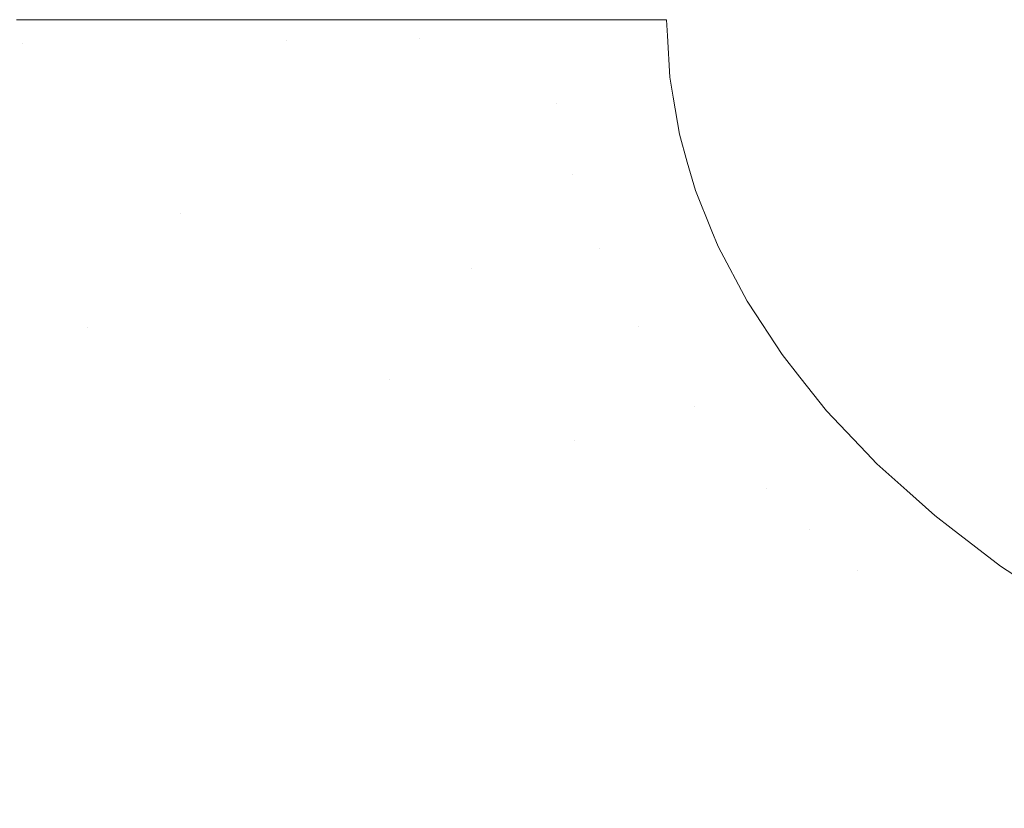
# Model space of a CAD drawing. Header units: centimetres. Extents: x -14.1 to 15.2, y 5.2 to 5.4.
# Tile 4 of 12: x -14.0109 to -13.8948, y 5.3071 to 5.4001. Entities that reach past the tile are written whole.
import ezdxf

# ---------------------------------------------------------------- set-up
doc = ezdxf.new("R2010")
doc.units = ezdxf.units.CM
doc.header["$LTSCALE"] = 2.54
doc.layers.add('Lucido design-1', color=7, linetype='Continuous')

# ---------------------------------------------------------------- blocks, each defined once
blk = doc.blocks.new('Gruppo-1')
at = {"color": 7, "linetype": 'Continuous', "lineweight": 9}
for points, invisible_edges in [([(-14.01132, 5.40009, -2680.72727), (-14.01056, 5.39734, -2680.72706), (-14.02542, 5.39717, -2680.73215)], 11), ([(-14.01132, 5.40009, -2716.82727), (-14.01056, 5.39734, -2716.82706), (-14.02542, 5.39717, -2716.83215)], 11), ([(-14.01132, 5.40009, -2680.72727), (-14.0106, 5.40009, -2680.72709), (-14.01056, 5.39734, -2680.72706)], 10), ([(-14.01132, 5.40009, -2716.82727), (-14.0106, 5.40009, -2716.82709), (-14.01056, 5.39734, -2716.82706)], 10), ([(-14.01056, 5.39734, -2680.72706), (-14.0106, 5.40009, -2680.72709), (-13.99516, 5.40009, -2680.72314)], 9), ([(-14.01056, 5.39734, -2716.82706), (-14.0106, 5.40009, -2716.82709), (-13.99516, 5.40009, -2716.82314)], 9), ([(-13.99516, 5.40009, -2680.72314), (-13.99517, 5.39751, -2680.72295), (-14.01056, 5.39734, -2680.72706)], 11), ([(-13.99516, 5.40009, -2716.82314), (-13.99517, 5.39751, -2716.82295), (-14.01056, 5.39734, -2716.82706)], 11), ([(-13.97949, 5.39769, -2680.71984), (-13.99517, 5.39751, -2680.72295), (-13.98971, 5.40009, -2680.72174)], 11), ([(-13.99517, 5.39751, -2680.72295), (-13.99516, 5.40009, -2680.72314), (-13.98971, 5.40009, -2680.72174)], 9), ([(-13.97949, 5.39769, -2716.81984), (-13.99517, 5.39751, -2716.82295), (-13.98971, 5.40009, -2716.82174)], 11), ([(-13.99517, 5.39751, -2716.82295), (-13.99516, 5.40009, -2716.82314), (-13.98971, 5.40009, -2716.82174)], 9), ([(-13.98971, 5.40009, -2680.72174), (-13.97949, 5.40009, -2680.72009), (-13.97949, 5.39769, -2680.71984)], 10), ([(-13.98971, 5.40009, -2716.82174), (-13.97949, 5.40009, -2716.82009), (-13.97949, 5.39769, -2716.81984)], 10), ([(-13.97949, 5.39769, -2680.71984), (-13.97949, 5.40009, -2680.72009), (-13.96683, 5.40009, -2680.71805)], 9), ([(-13.96683, 5.40009, -2680.71805), (-13.9638, 5.39787, -2680.71772), (-13.97949, 5.39769, -2680.71984)], 11), ([(-13.97949, 5.39769, -2716.81984), (-13.97949, 5.40009, -2716.82009), (-13.96683, 5.40009, -2716.81805)], 9), ([(-13.96683, 5.40009, -2716.81805), (-13.9638, 5.39787, -2716.81772), (-13.97949, 5.39769, -2716.81984)], 11), ([(-13.96683, 5.40009, -2680.71805), (-13.96382, 5.40009, -2680.71783), (-13.9638, 5.39787, -2680.71772)], 10), ([(-13.96683, 5.40009, -2716.81805), (-13.96382, 5.40009, -2716.81783), (-13.9638, 5.39787, -2716.81772)], 10), ([(-13.9638, 5.39787, -2680.71772), (-13.96382, 5.40009, -2680.71783), (-13.94832, 5.40009, -2680.71669)], 9), ([(-13.9638, 5.39787, -2716.81772), (-13.96382, 5.40009, -2716.81783), (-13.94832, 5.40009, -2716.81669)], 9), ([(-13.94832, 5.40009, -2680.71669), (-13.9483, 5.39804, -2680.71652), (-13.9638, 5.39787, -2680.71772)], 11), ([(-13.94832, 5.40009, -2716.81669), (-13.9483, 5.39804, -2716.81652), (-13.9638, 5.39787, -2716.81772)], 11), ([(-13.9483, 5.39804, -2680.71652), (-13.94832, 5.40009, -2680.71669), (-13.94326, 5.40009, -2680.71632)], 9), ([(-13.9483, 5.39804, -2716.81652), (-13.94832, 5.40009, -2716.81669), (-13.94326, 5.40009, -2716.81632)], 9), ([(-13.93455, 5.3982, -2680.71619), (-13.9483, 5.39804, -2680.71652), (-13.94326, 5.40009, -2680.71632)], 11), ([(-13.93455, 5.3982, -2716.81619), (-13.9483, 5.39804, -2716.81652), (-13.94326, 5.40009, -2716.81632)], 11), ([(-13.94326, 5.40009, -2680.71632), (-13.93465, 5.40009, -2680.71619), (-13.93455, 5.3982, -2680.71619)], 8), ([(-13.94326, 5.40009, -2716.81632), (-13.93465, 5.40009, -2716.81619), (-13.93455, 5.3982, -2716.81619)], 8), ([(-14.01056, 5.39734, -2680.72706), (-14.00959, 5.38682, -2680.72706), (-14.02439, 5.38601, -2680.73215), (-14.02542, 5.39717, -2680.73215)], 15), ([(-14.01056, 5.39734, -2716.82706), (-14.00959, 5.38682, -2716.82706), (-14.02439, 5.38601, -2716.83215), (-14.02542, 5.39717, -2716.83215)], 15), ([(-13.99517, 5.39751, -2680.72295), (-13.99425, 5.38766, -2680.72295), (-14.00959, 5.38682, -2680.72706), (-14.01056, 5.39734, -2680.72706)], 15), ([(-13.99517, 5.39751, -2716.82295), (-13.99425, 5.38766, -2716.82295), (-14.00959, 5.38682, -2716.82706), (-14.01056, 5.39734, -2716.82706)], 15), ([(-13.97949, 5.39769, -2680.71984), (-13.97864, 5.38851, -2680.71984), (-13.99425, 5.38766, -2680.72295), (-13.99517, 5.39751, -2680.72295)], 15), ([(-13.97949, 5.39769, -2716.81984), (-13.97864, 5.38851, -2716.81984), (-13.99425, 5.38766, -2716.82295), (-13.99517, 5.39751, -2716.82295)], 15), ([(-13.9638, 5.39787, -2680.71772), (-13.96301, 5.38937, -2680.71772), (-13.97864, 5.38851, -2680.71984), (-13.97949, 5.39769, -2680.71984)], 15), ([(-13.9638, 5.39787, -2716.81772), (-13.96301, 5.38937, -2716.81772), (-13.97864, 5.38851, -2716.81984), (-13.97949, 5.39769, -2716.81984)], 15), ([(-13.9483, 5.39804, -2680.71652), (-13.94757, 5.39021, -2680.71652), (-13.96301, 5.38937, -2680.71772), (-13.9638, 5.39787, -2680.71772)], 15), ([(-13.9483, 5.39804, -2716.81652), (-13.94757, 5.39021, -2716.81652), (-13.96301, 5.38937, -2716.81772), (-13.9638, 5.39787, -2716.81772)], 15), ([(-13.94757, 5.39021, -2680.71652), (-13.9483, 5.39804, -2680.71652), (-13.93455, 5.3982, -2680.71619), (-13.93427, 5.3933, -2680.71619)], 11), ([(-13.94757, 5.39021, -2716.81652), (-13.9483, 5.39804, -2716.81652), (-13.93455, 5.3982, -2716.81619), (-13.93427, 5.3933, -2716.81619)], 11), ([(-13.93427, 5.3933, -2680.71619), (-13.93388, 5.39097, -2680.71619), (-13.94757, 5.39021, -2680.71652)], 10), ([(-13.93427, 5.3933, -2716.81619), (-13.93388, 5.39097, -2716.81619), (-13.94757, 5.39021, -2716.81652)], 10), ([(-13.94575, 5.38189, -2680.71652), (-13.94757, 5.39021, -2680.71652), (-13.93388, 5.39097, -2680.71619), (-13.93314, 5.38659, -2680.71619)], 11), ([(-13.94575, 5.38189, -2716.81652), (-13.94757, 5.39021, -2716.81652), (-13.93388, 5.39097, -2716.81619), (-13.93314, 5.38659, -2716.81619)], 11), ([(-13.9765, 5.37875, -2680.71984), (-13.97864, 5.38851, -2680.71984), (-13.96301, 5.38937, -2680.71772), (-13.96103, 5.38033, -2680.71772)], 15), ([(-13.9765, 5.37875, -2716.81984), (-13.97864, 5.38851, -2716.81984), (-13.96301, 5.38937, -2716.81772), (-13.96103, 5.38033, -2716.81772)], 15), ([(-13.96103, 5.38033, -2680.71772), (-13.96301, 5.38937, -2680.71772), (-13.94757, 5.39021, -2680.71652), (-13.94575, 5.38189, -2680.71652)], 15), ([(-13.96103, 5.38033, -2716.81772), (-13.96301, 5.38937, -2716.81772), (-13.94757, 5.39021, -2716.81652), (-13.94575, 5.38189, -2716.81652)], 15), ([(-13.99195, 5.37718, -2680.72295), (-13.99425, 5.38766, -2680.72295), (-13.97864, 5.38851, -2680.71984), (-13.9765, 5.37875, -2680.71984)], 15), ([(-13.99195, 5.37718, -2716.82295), (-13.99425, 5.38766, -2716.82295), (-13.97864, 5.38851, -2716.81984), (-13.9765, 5.37875, -2716.81984)], 15), ([(-14.02178, 5.37414, -2680.73215), (-14.02439, 5.38601, -2680.73215), (-14.00959, 5.38682, -2680.72706), (-14.00713, 5.37563, -2680.72706)], 15), ([(-14.02178, 5.37414, -2716.83215), (-14.02439, 5.38601, -2716.83215), (-14.00959, 5.38682, -2716.82706), (-14.00713, 5.37563, -2716.82706)], 15), ([(-14.00713, 5.37563, -2680.72706), (-14.00959, 5.38682, -2680.72706), (-13.99425, 5.38766, -2680.72295), (-13.99195, 5.37718, -2680.72295)], 15), ([(-14.00713, 5.37563, -2716.82706), (-14.00959, 5.38682, -2716.82706), (-13.99425, 5.38766, -2716.82295), (-13.99195, 5.37718, -2716.82295)], 15), ([(-13.93314, 5.38659, -2680.71619), (-13.9322, 5.38328, -2680.71619), (-13.94575, 5.38189, -2680.71652)], 10), ([(-13.93314, 5.38659, -2716.81619), (-13.9322, 5.38328, -2716.81619), (-13.94575, 5.38189, -2716.81652)], 10), ([(-13.9426, 5.3731, -2680.71652), (-13.94575, 5.38189, -2680.71652), (-13.9322, 5.38328, -2680.71619), (-13.93124, 5.37994, -2680.71619)], 11), ([(-13.9426, 5.3731, -2716.81652), (-13.94575, 5.38189, -2716.81652), (-13.9322, 5.38328, -2716.81619), (-13.93124, 5.37994, -2716.81619)], 11), ([(-13.94575, 5.38189, -2680.71652), (-13.9426, 5.3731, -2680.71652), (-13.95761, 5.37079, -2680.71772), (-13.96103, 5.38033, -2680.71772)], 15), ([(-13.94575, 5.38189, -2716.81652), (-13.9426, 5.3731, -2716.81652), (-13.95761, 5.37079, -2716.81772), (-13.96103, 5.38033, -2716.81772)], 15), ([(-13.96103, 5.38033, -2680.71772), (-13.95761, 5.37079, -2680.71772), (-13.97281, 5.36845, -2680.71984), (-13.9765, 5.37875, -2680.71984)], 15), ([(-13.96103, 5.38033, -2716.81772), (-13.95761, 5.37079, -2716.81772), (-13.97281, 5.36845, -2716.81984), (-13.9765, 5.37875, -2716.81984)], 15), ([(-13.93124, 5.37994, -2680.71619), (-13.9293, 5.37516, -2680.71619), (-13.9426, 5.3731, -2680.71652)], 10), ([(-13.93124, 5.37994, -2716.81619), (-13.9293, 5.37516, -2716.81619), (-13.9426, 5.3731, -2716.81652)], 10), ([(-13.9765, 5.37875, -2680.71984), (-13.97281, 5.36845, -2680.71984), (-13.98799, 5.36612, -2680.72295), (-13.99195, 5.37718, -2680.72295)], 15), ([(-13.9765, 5.37875, -2716.81984), (-13.97281, 5.36845, -2716.81984), (-13.98799, 5.36612, -2716.82295), (-13.99195, 5.37718, -2716.82295)], 15), ([(-14.00526, 5.3698, -2680.72706), (-14.00713, 5.37563, -2680.72706), (-13.99195, 5.37718, -2680.72295)], 11), ([(-14.00526, 5.3698, -2716.82706), (-14.00713, 5.37563, -2716.82706), (-13.99195, 5.37718, -2716.82295)], 11), ([(-14.00291, 5.36383, -2680.72706), (-14.00526, 5.3698, -2680.72706), (-13.99195, 5.37718, -2680.72295)], 11), ([(-14.00291, 5.36383, -2716.82706), (-14.00526, 5.3698, -2716.82706), (-13.99195, 5.37718, -2716.82295)], 11), ([(-13.99195, 5.37718, -2680.72295), (-13.98799, 5.36612, -2680.72295), (-14.00291, 5.36383, -2680.72706)], 11), ([(-13.99195, 5.37718, -2716.82295), (-13.98799, 5.36612, -2716.82295), (-14.00291, 5.36383, -2716.82706)], 11), ([(-14.0198, 5.36795, -2680.73215), (-14.02178, 5.37414, -2680.73215), (-14.00713, 5.37563, -2680.72706), (-14.00526, 5.3698, -2680.72706)], 15), ([(-14.0198, 5.36795, -2716.83215), (-14.02178, 5.37414, -2716.83215), (-14.00713, 5.37563, -2716.82706), (-14.00526, 5.3698, -2716.82706)], 15), ([(-13.9379, 5.36392, -2680.71652), (-13.9426, 5.3731, -2680.71652), (-13.9293, 5.37516, -2680.71619), (-13.92858, 5.37336, -2680.71619)], 11), ([(-13.9379, 5.36392, -2716.81652), (-13.9426, 5.3731, -2716.81652), (-13.9293, 5.37516, -2716.81619), (-13.92858, 5.37336, -2716.81619)], 11), ([(-13.9525, 5.36082, -2680.71772), (-13.95761, 5.37079, -2680.71772), (-13.9426, 5.3731, -2680.71652), (-13.9379, 5.36392, -2680.71652)], 15), ([(-13.9525, 5.36082, -2716.81772), (-13.95761, 5.37079, -2716.81772), (-13.9426, 5.3731, -2716.81652), (-13.9379, 5.36392, -2716.81652)], 15), ([(-13.9379, 5.36392, -2680.71652), (-13.92858, 5.37336, -2680.71619), (-13.92516, 5.3669, -2680.71619)], 9), ([(-13.9379, 5.36392, -2716.81652), (-13.92858, 5.37336, -2716.81619), (-13.92516, 5.3669, -2716.81619)], 9), ([(-13.9703, 5.36312, -2680.71984), (-13.97281, 5.36845, -2680.71984), (-13.95761, 5.37079, -2680.71772)], 11), ([(-13.9703, 5.36312, -2716.81984), (-13.97281, 5.36845, -2716.81984), (-13.95761, 5.37079, -2716.81772)], 11), ([(-13.9673, 5.35769, -2680.71984), (-13.9703, 5.36312, -2680.71984), (-13.95761, 5.37079, -2680.71772)], 11), ([(-13.9673, 5.35769, -2716.81984), (-13.9703, 5.36312, -2716.81984), (-13.95761, 5.37079, -2716.81772)], 11), ([(-13.95761, 5.37079, -2680.71772), (-13.9525, 5.36082, -2680.71772), (-13.9673, 5.35769, -2680.71984)], 11), ([(-13.95761, 5.37079, -2716.81772), (-13.9525, 5.36082, -2716.81772), (-13.9673, 5.35769, -2716.81984)], 11), ([(-14.00526, 5.3698, -2680.72706), (-14.00291, 5.36383, -2680.72706), (-14.0173, 5.36161, -2680.73215), (-14.0198, 5.36795, -2680.73215)], 15), ([(-14.00526, 5.3698, -2716.82706), (-14.00291, 5.36383, -2716.82706), (-14.0173, 5.36161, -2716.83215), (-14.0198, 5.36795, -2716.83215)], 15), ([(-13.9853, 5.3604, -2680.72295), (-13.98799, 5.36612, -2680.72295), (-13.97281, 5.36845, -2680.71984), (-13.9703, 5.36312, -2680.71984)], 15), ([(-13.9853, 5.3604, -2716.82295), (-13.98799, 5.36612, -2716.82295), (-13.97281, 5.36845, -2716.81984), (-13.9703, 5.36312, -2716.81984)], 15), ([(-14.00003, 5.35772, -2680.72706), (-14.00291, 5.36383, -2680.72706), (-13.98799, 5.36612, -2680.72295), (-13.9853, 5.3604, -2680.72295)], 15), ([(-14.00003, 5.35772, -2716.82706), (-14.00291, 5.36383, -2716.82706), (-13.98799, 5.36612, -2716.82295), (-13.9853, 5.3604, -2716.82295)], 15), ([(-13.92516, 5.3669, -2680.71619), (-13.925, 5.36665, -2680.71619), (-13.9379, 5.36392, -2680.71652)], 10), ([(-13.92516, 5.3669, -2716.81619), (-13.925, 5.36665, -2716.81619), (-13.9379, 5.36392, -2716.81652)], 10), ([(-13.9314, 5.35444, -2680.71652), (-13.9379, 5.36392, -2680.71652), (-13.925, 5.36665, -2680.71619), (-13.92103, 5.3606, -2680.71619)], 11), ([(-13.9314, 5.35444, -2716.81652), (-13.9379, 5.36392, -2716.81652), (-13.925, 5.36665, -2716.81619), (-13.92103, 5.3606, -2716.81619)], 11), ([(-14.01424, 5.35513, -2680.73215), (-14.0173, 5.36161, -2680.73215), (-14.00291, 5.36383, -2680.72706), (-14.00003, 5.35772, -2680.72706)], 15), ([(-14.01424, 5.35513, -2716.83215), (-14.0173, 5.36161, -2716.83215), (-14.00291, 5.36383, -2716.82706), (-14.00003, 5.35772, -2716.82706)], 15), ([(-13.94924, 5.35571, -2680.71772), (-13.9525, 5.36082, -2680.71772), (-13.9379, 5.36392, -2680.71652)], 11), ([(-13.94924, 5.35571, -2716.81772), (-13.9525, 5.36082, -2716.81772), (-13.9379, 5.36392, -2716.81652)], 11), ([(-13.94545, 5.35053, -2680.71772), (-13.94924, 5.35571, -2680.71772), (-13.9379, 5.36392, -2680.71652)], 11), ([(-13.94545, 5.35053, -2716.81772), (-13.94924, 5.35571, -2716.81772), (-13.9379, 5.36392, -2716.81652)], 11), ([(-13.9379, 5.36392, -2680.71652), (-13.9314, 5.35444, -2680.71652), (-13.94545, 5.35053, -2680.71772)], 11), ([(-13.9379, 5.36392, -2716.81652), (-13.9314, 5.35444, -2716.81652), (-13.94545, 5.35053, -2716.81772)], 11), ([(-13.9703, 5.36312, -2680.71984), (-13.9673, 5.35769, -2680.71984), (-13.98208, 5.35456, -2680.72295), (-13.9853, 5.3604, -2680.72295)], 15), ([(-13.9703, 5.36312, -2716.81984), (-13.9673, 5.35769, -2716.81984), (-13.98208, 5.35456, -2716.82295), (-13.9853, 5.3604, -2716.82295)], 15), ([(-13.9853, 5.3604, -2680.72295), (-13.98208, 5.35456, -2680.72295), (-13.99659, 5.35149, -2680.72706), (-14.00003, 5.35772, -2680.72706)], 15), ([(-13.9853, 5.3604, -2716.82295), (-13.98208, 5.35456, -2716.82295), (-13.99659, 5.35149, -2716.82706), (-14.00003, 5.35772, -2716.82706)], 15), ([(-13.96377, 5.35217, -2680.71984), (-13.9673, 5.35769, -2680.71984), (-13.9525, 5.36082, -2680.71772), (-13.94924, 5.35571, -2680.71772)], 15), ([(-13.96377, 5.35217, -2716.81984), (-13.9673, 5.35769, -2716.81984), (-13.9525, 5.36082, -2716.81772), (-13.94924, 5.35571, -2716.81772)], 15), ([(-13.92103, 5.3606, -2680.71619), (-13.91892, 5.35794, -2680.71619), (-13.9314, 5.35444, -2680.71652)], 10), ([(-13.92103, 5.3606, -2716.81619), (-13.91892, 5.35794, -2716.81619), (-13.9314, 5.35444, -2716.81652)], 10), ([(-13.9274, 5.34963, -2680.71652), (-13.9314, 5.35444, -2680.71652), (-13.91892, 5.35794, -2680.71619)], 11), ([(-13.9274, 5.34963, -2716.81652), (-13.9314, 5.35444, -2716.81652), (-13.91892, 5.35794, -2716.81619)], 11), ([(-13.91892, 5.35794, -2680.71619), (-13.91577, 5.35397, -2680.71619), (-13.92287, 5.3448, -2680.71652), (-13.9274, 5.34963, -2680.71652)], 14), ([(-13.91892, 5.35794, -2716.81619), (-13.91577, 5.35397, -2716.81619), (-13.92287, 5.3448, -2716.81652), (-13.9274, 5.34963, -2716.81652)], 14), ([(-14.00003, 5.35772, -2680.72706), (-13.99659, 5.35149, -2680.72706), (-14.01059, 5.34852, -2680.73215), (-14.01424, 5.35513, -2680.73215)], 15), ([(-14.00003, 5.35772, -2716.82706), (-13.99659, 5.35149, -2716.82706), (-14.01059, 5.34852, -2716.83215), (-14.01424, 5.35513, -2716.83215)], 15), ([(-13.97829, 5.34863, -2680.72295), (-13.98208, 5.35456, -2680.72295), (-13.9673, 5.35769, -2680.71984), (-13.96377, 5.35217, -2680.71984)], 15), ([(-13.97829, 5.34863, -2716.82295), (-13.98208, 5.35456, -2716.82295), (-13.9673, 5.35769, -2716.81984), (-13.96377, 5.35217, -2716.81984)], 15), ([(-13.94924, 5.35571, -2680.71772), (-13.94545, 5.35053, -2680.71772), (-13.95968, 5.34658, -2680.71984), (-13.96377, 5.35217, -2680.71984)], 15), ([(-13.94924, 5.35571, -2716.81772), (-13.94545, 5.35053, -2716.81772), (-13.95968, 5.34658, -2716.81984), (-13.96377, 5.35217, -2716.81984)], 15), ([(-14.01424, 5.35513, -2680.73215), (-14.01059, 5.34852, -2680.73215), (-14.02384, 5.34571, -2680.7382), (-14.02769, 5.35268, -2680.7382)], 15), ([(-14.01424, 5.35513, -2716.83215), (-14.01059, 5.34852, -2716.83215), (-14.02384, 5.34571, -2716.8382), (-14.02769, 5.35268, -2716.8382)], 15), ([(-13.99254, 5.34516, -2680.72706), (-13.99659, 5.35149, -2680.72706), (-13.98208, 5.35456, -2680.72295), (-13.97829, 5.34863, -2680.72295)], 15), ([(-13.99254, 5.34516, -2716.82706), (-13.99659, 5.35149, -2716.82706), (-13.98208, 5.35456, -2716.82295), (-13.97829, 5.34863, -2716.82295)], 15), ([(-13.94111, 5.34531, -2680.71772), (-13.94545, 5.35053, -2680.71772), (-13.9314, 5.35444, -2680.71652), (-13.9274, 5.34963, -2680.71652)], 15), ([(-13.94111, 5.34531, -2716.81772), (-13.94545, 5.35053, -2716.81772), (-13.9314, 5.35444, -2716.81652), (-13.9274, 5.34963, -2716.81652)], 15), ([(-13.91577, 5.35397, -2680.71619), (-13.91106, 5.34901, -2680.71619), (-13.92287, 5.3448, -2680.71652)], 10), ([(-13.91577, 5.35397, -2716.81619), (-13.91106, 5.34901, -2716.81619), (-13.92287, 5.3448, -2716.81652)], 10), ([(-13.96377, 5.35217, -2680.71984), (-13.95968, 5.34658, -2680.71984), (-13.9739, 5.34263, -2680.72295), (-13.97829, 5.34863, -2680.72295)], 15), ([(-13.96377, 5.35217, -2716.81984), (-13.95968, 5.34658, -2716.81984), (-13.9739, 5.34263, -2716.82295), (-13.97829, 5.34863, -2716.82295)], 15), ([(-14.0063, 5.3418, -2680.73215), (-14.01059, 5.34852, -2680.73215), (-13.99659, 5.35149, -2680.72706), (-13.99254, 5.34516, -2680.72706)], 15), ([(-14.0063, 5.3418, -2716.83215), (-14.01059, 5.34852, -2716.83215), (-13.99659, 5.35149, -2716.82706), (-13.99254, 5.34516, -2716.82706)], 15), ([(-13.955, 5.34094, -2680.71984), (-13.95968, 5.34658, -2680.71984), (-13.94545, 5.35053, -2680.71772), (-13.94111, 5.34531, -2680.71772)], 15), ([(-13.955, 5.34094, -2716.81984), (-13.95968, 5.34658, -2716.81984), (-13.94545, 5.35053, -2716.81772), (-13.94111, 5.34531, -2716.81772)], 15), ([(-14.01932, 5.33863, -2680.7382), (-14.02384, 5.34571, -2680.7382), (-14.01059, 5.34852, -2680.73215), (-14.0063, 5.3418, -2680.73215)], 15), ([(-14.01932, 5.33863, -2716.8382), (-14.02384, 5.34571, -2716.8382), (-14.01059, 5.34852, -2716.83215), (-14.0063, 5.3418, -2716.83215)], 15), ([(-13.97829, 5.34863, -2680.72295), (-13.9739, 5.34263, -2680.72295), (-13.98786, 5.33875, -2680.72706), (-13.99254, 5.34516, -2680.72706)], 15), ([(-13.97829, 5.34863, -2716.82295), (-13.9739, 5.34263, -2716.82295), (-13.98786, 5.33875, -2716.82706), (-13.99254, 5.34516, -2716.82706)], 15), ([(-13.9274, 5.34963, -2680.71652), (-13.92287, 5.3448, -2680.71652), (-13.93619, 5.34007, -2680.71772), (-13.94111, 5.34531, -2680.71772)], 15), ([(-13.9274, 5.34963, -2716.81652), (-13.92287, 5.3448, -2716.81652), (-13.93619, 5.34007, -2716.81772), (-13.94111, 5.34531, -2716.81772)], 15), ([(-13.91777, 5.33998, -2680.71652), (-13.92287, 5.3448, -2680.71652), (-13.91106, 5.34901, -2680.71619), (-13.90984, 5.34772, -2680.71619)], 11), ([(-13.91777, 5.33998, -2716.81652), (-13.92287, 5.3448, -2716.81652), (-13.91106, 5.34901, -2716.81619), (-13.90984, 5.34772, -2716.81619)], 11), ([(-13.90984, 5.34772, -2680.71619), (-13.90633, 5.34458, -2680.71619), (-13.91777, 5.33998, -2680.71652)], 10), ([(-13.90984, 5.34772, -2716.81619), (-13.90633, 5.34458, -2716.81619), (-13.91777, 5.33998, -2716.81652)], 10), ([(-13.96886, 5.33657, -2680.72295), (-13.9739, 5.34263, -2680.72295), (-13.95968, 5.34658, -2680.71984), (-13.955, 5.34094, -2680.71984)], 15), ([(-13.96886, 5.33657, -2716.82295), (-13.9739, 5.34263, -2716.82295), (-13.95968, 5.34658, -2716.81984), (-13.955, 5.34094, -2716.81984)], 15), ([(-13.99254, 5.34516, -2680.72706), (-13.98786, 5.33875, -2680.72706), (-14.00133, 5.335, -2680.73215), (-14.0063, 5.3418, -2680.73215)], 15), ([(-13.99254, 5.34516, -2716.82706), (-13.98786, 5.33875, -2716.82706), (-14.00133, 5.335, -2716.83215), (-14.0063, 5.3418, -2716.83215)], 15), ([(-13.94111, 5.34531, -2680.71772), (-13.93619, 5.34007, -2680.71772), (-13.94968, 5.33528, -2680.71984), (-13.955, 5.34094, -2680.71984)], 15), ([(-13.94111, 5.34531, -2716.81772), (-13.93619, 5.34007, -2716.81772), (-13.94968, 5.33528, -2716.81984), (-13.955, 5.34094, -2716.81984)], 15), ([(-13.93065, 5.33483, -2680.71772), (-13.93619, 5.34007, -2680.71772), (-13.92287, 5.3448, -2680.71652), (-13.91777, 5.33998, -2680.71652)], 15), ([(-13.93065, 5.33483, -2716.81772), (-13.93619, 5.34007, -2716.81772), (-13.92287, 5.3448, -2716.81652), (-13.91777, 5.33998, -2716.81652)], 15), ([(-13.91209, 5.33519, -2680.71652), (-13.91777, 5.33998, -2680.71652), (-13.90633, 5.34458, -2680.71619), (-13.90301, 5.34161, -2680.71619)], 11), ([(-13.91209, 5.33519, -2716.81652), (-13.91777, 5.33998, -2716.81652), (-13.90633, 5.34458, -2716.81619), (-13.90301, 5.34161, -2716.81619)], 11), ([(-14.0063, 5.3418, -2680.73215), (-14.00133, 5.335, -2680.73215), (-14.01407, 5.33146, -2680.7382), (-14.01932, 5.33863, -2680.7382)], 15), ([(-14.0063, 5.3418, -2716.83215), (-14.00133, 5.335, -2716.83215), (-14.01407, 5.33146, -2716.8382), (-14.01932, 5.33863, -2716.8382)], 15), ([(-13.98248, 5.33228, -2680.72706), (-13.98786, 5.33875, -2680.72706), (-13.9739, 5.34263, -2680.72295), (-13.96886, 5.33657, -2680.72295)], 15), ([(-13.98248, 5.33228, -2716.82706), (-13.98786, 5.33875, -2716.82706), (-13.9739, 5.34263, -2716.82295), (-13.96886, 5.33657, -2716.82295)], 15), ([(-13.90301, 5.34161, -2680.71619), (-13.9011, 5.34014, -2680.71619), (-13.91209, 5.33519, -2680.71652)], 10), ([(-13.90301, 5.34161, -2716.81619), (-13.9011, 5.34014, -2716.81619), (-13.91209, 5.33519, -2716.81652)], 10), ([(-13.955, 5.34094, -2680.71984), (-13.94968, 5.33528, -2680.71984), (-13.96315, 5.3305, -2680.72295), (-13.96886, 5.33657, -2680.72295)], 15), ([(-13.955, 5.34094, -2716.81984), (-13.94968, 5.33528, -2716.81984), (-13.96315, 5.3305, -2716.82295), (-13.96886, 5.33657, -2716.82295)], 15), ([(-13.94371, 5.32963, -2680.71984), (-13.94968, 5.33528, -2680.71984), (-13.93619, 5.34007, -2680.71772), (-13.93065, 5.33483, -2680.71772)], 15), ([(-13.94371, 5.32963, -2716.81984), (-13.94968, 5.33528, -2716.81984), (-13.93619, 5.34007, -2716.81772), (-13.93065, 5.33483, -2716.81772)], 15), ([(-13.91777, 5.33998, -2680.71652), (-13.91209, 5.33519, -2680.71652), (-13.92449, 5.32964, -2680.71772), (-13.93065, 5.33483, -2680.71772)], 15), ([(-13.91777, 5.33998, -2716.81652), (-13.91209, 5.33519, -2716.81652), (-13.92449, 5.32964, -2716.81772), (-13.93065, 5.33483, -2716.81772)], 15), ([(-13.89525, 5.33566, -2680.71619), (-13.9058, 5.33047, -2680.71652), (-13.91209, 5.33519, -2680.71652), (-13.9011, 5.34014, -2680.71619)], 7), ([(-13.89525, 5.33566, -2716.81619), (-13.9058, 5.33047, -2716.81652), (-13.91209, 5.33519, -2716.81652), (-13.9011, 5.34014, -2716.81619)], 7), ([(-13.99563, 5.32815, -2680.73215), (-14.00133, 5.335, -2680.73215), (-13.98786, 5.33875, -2680.72706), (-13.98248, 5.33228, -2680.72706)], 15), ([(-13.99563, 5.32815, -2716.83215), (-14.00133, 5.335, -2716.83215), (-13.98786, 5.33875, -2716.82706), (-13.98248, 5.33228, -2716.82706)], 15), ([(-13.96886, 5.33657, -2680.72295), (-13.96315, 5.3305, -2680.72295), (-13.97639, 5.3258, -2680.72706), (-13.98248, 5.33228, -2680.72706)], 15), ([(-13.96886, 5.33657, -2716.82295), (-13.96315, 5.3305, -2716.82295), (-13.97639, 5.3258, -2716.82706), (-13.98248, 5.33228, -2716.82706)], 15), ([(-14.00806, 5.32423, -2680.7382), (-14.01407, 5.33146, -2680.7382), (-14.00133, 5.335, -2680.73215), (-13.99563, 5.32815, -2680.73215)], 15), ([(-14.00806, 5.32423, -2716.8382), (-14.01407, 5.33146, -2716.8382), (-14.00133, 5.335, -2716.83215), (-13.99563, 5.32815, -2716.83215)], 15), ([(-13.95674, 5.32443, -2680.72295), (-13.96315, 5.3305, -2680.72295), (-13.94968, 5.33528, -2680.71984), (-13.94371, 5.32963, -2680.71984)], 15), ([(-13.95674, 5.32443, -2716.82295), (-13.96315, 5.3305, -2716.82295), (-13.94968, 5.33528, -2716.81984), (-13.94371, 5.32963, -2716.81984)], 15), ([(-13.93065, 5.33483, -2680.71772), (-13.92449, 5.32964, -2680.71772), (-13.93705, 5.32402, -2680.71984), (-13.94371, 5.32963, -2680.71984)], 15), ([(-13.93065, 5.33483, -2716.81772), (-13.92449, 5.32964, -2716.81772), (-13.93705, 5.32402, -2716.81984), (-13.94371, 5.32963, -2716.81984)], 15), ([(-13.91766, 5.32451, -2680.71772), (-13.92449, 5.32964, -2680.71772), (-13.91209, 5.33519, -2680.71652), (-13.9058, 5.33047, -2680.71652)], 15), ([(-13.91766, 5.32451, -2716.81772), (-13.92449, 5.32964, -2716.81772), (-13.91209, 5.33519, -2716.81652), (-13.9058, 5.33047, -2716.81652)], 15), ([(-13.88891, 5.33151, -2680.71619), (-13.8989, 5.32585, -2680.71652), (-13.9058, 5.33047, -2680.71652), (-13.89525, 5.33566, -2680.71619)], 7), ([(-13.88891, 5.33151, -2716.81619), (-13.8989, 5.32585, -2716.81652), (-13.9058, 5.33047, -2716.81652), (-13.89525, 5.33566, -2716.81619)], 7), ([(-13.98248, 5.33228, -2680.72706), (-13.97639, 5.3258, -2680.72706), (-13.98916, 5.32126, -2680.73215), (-13.99563, 5.32815, -2680.73215)], 15), ([(-13.98248, 5.33228, -2716.82706), (-13.97639, 5.3258, -2716.82706), (-13.98916, 5.32126, -2716.83215), (-13.99563, 5.32815, -2716.83215)], 15), ([(-14.01957, 5.32061, -2680.74513), (-14.02586, 5.32819, -2680.74513), (-14.01407, 5.33146, -2680.7382), (-14.00806, 5.32423, -2680.7382)], 15), ([(-14.01957, 5.32061, -2716.84513), (-14.02586, 5.32819, -2716.84513), (-14.01407, 5.33146, -2716.8382), (-14.00806, 5.32423, -2716.8382)], 15), ([(-13.89138, 5.32136, -2680.71652), (-13.8989, 5.32585, -2680.71652), (-13.88891, 5.33151, -2680.71619), (-13.88651, 5.32994, -2680.71619)], 11), ([(-13.89138, 5.32136, -2716.81652), (-13.8989, 5.32585, -2716.81652), (-13.88891, 5.33151, -2716.81619), (-13.88651, 5.32994, -2716.81619)], 11), ([(-13.96954, 5.31932, -2680.72706), (-13.97639, 5.3258, -2680.72706), (-13.96315, 5.3305, -2680.72295), (-13.95674, 5.32443, -2680.72295)], 15), ([(-13.96954, 5.31932, -2716.82706), (-13.97639, 5.3258, -2716.82706), (-13.96315, 5.3305, -2716.82295), (-13.95674, 5.32443, -2716.82295)], 15), ([(-13.9058, 5.33047, -2680.71652), (-13.8989, 5.32585, -2680.71652), (-13.91017, 5.3195, -2680.71772), (-13.91766, 5.32451, -2680.71772)], 15), ([(-13.9058, 5.33047, -2716.81652), (-13.8989, 5.32585, -2716.81652), (-13.91017, 5.3195, -2716.81772), (-13.91766, 5.32451, -2716.81772)], 15), ([(-13.94371, 5.32963, -2680.71984), (-13.93705, 5.32402, -2680.71984), (-13.94959, 5.3184, -2680.72295), (-13.95674, 5.32443, -2680.72295)], 15), ([(-13.94371, 5.32963, -2716.81984), (-13.93705, 5.32402, -2716.81984), (-13.94959, 5.3184, -2716.82295), (-13.95674, 5.32443, -2716.82295)], 15), ([(-13.92968, 5.31848, -2680.71984), (-13.93705, 5.32402, -2680.71984), (-13.92449, 5.32964, -2680.71772), (-13.91766, 5.32451, -2680.71772)], 15), ([(-13.92968, 5.31848, -2716.81984), (-13.93705, 5.32402, -2716.81984), (-13.92449, 5.32964, -2716.81772), (-13.91766, 5.32451, -2716.81772)], 15), ([(-13.99563, 5.32815, -2680.73215), (-13.98916, 5.32126, -2680.73215), (-14.00124, 5.31697, -2680.7382), (-14.00806, 5.32423, -2680.7382)], 15), ([(-13.99563, 5.32815, -2716.83215), (-13.98916, 5.32126, -2716.83215), (-14.00124, 5.31697, -2716.8382), (-14.00806, 5.32423, -2716.8382)], 15), ([(-13.9819, 5.31439, -2680.73215), (-13.98916, 5.32126, -2680.73215), (-13.97639, 5.3258, -2680.72706), (-13.96954, 5.31932, -2680.72706)], 15), ([(-13.9819, 5.31439, -2716.83215), (-13.98916, 5.32126, -2716.83215), (-13.97639, 5.3258, -2716.82706), (-13.96954, 5.31932, -2716.82706)], 15), ([(-13.90201, 5.31463, -2680.71772), (-13.91017, 5.3195, -2680.71772), (-13.8989, 5.32585, -2680.71652), (-13.89138, 5.32136, -2680.71652)], 15), ([(-13.90201, 5.31463, -2716.81772), (-13.91017, 5.3195, -2716.81772), (-13.8989, 5.32585, -2716.81652), (-13.89138, 5.32136, -2716.81652)], 15), ([(-14.00806, 5.32423, -2680.7382), (-14.00124, 5.31697, -2680.7382), (-14.01242, 5.31301, -2680.74513), (-14.01957, 5.32061, -2680.74513)], 15), ([(-14.00806, 5.32423, -2716.8382), (-14.00124, 5.31697, -2716.8382), (-14.01242, 5.31301, -2716.84513), (-14.01957, 5.32061, -2716.84513)], 15), ([(-13.95674, 5.32443, -2680.72295), (-13.94959, 5.3184, -2680.72295), (-13.96191, 5.31289, -2680.72706), (-13.96954, 5.31932, -2680.72706)], 15), ([(-13.95674, 5.32443, -2716.82295), (-13.94959, 5.3184, -2716.82295), (-13.96191, 5.31289, -2716.82706), (-13.96954, 5.31932, -2716.82706)], 15), ([(-13.91766, 5.32451, -2680.71772), (-13.91017, 5.3195, -2680.71772), (-13.92159, 5.31306, -2680.71984), (-13.92968, 5.31848, -2680.71984)], 15), ([(-13.91766, 5.32451, -2716.81772), (-13.91017, 5.3195, -2716.81772), (-13.92159, 5.31306, -2716.81984), (-13.92968, 5.31848, -2716.81984)], 15), ([(-13.94168, 5.31246, -2680.72295), (-13.94959, 5.3184, -2680.72295), (-13.93705, 5.32402, -2680.71984), (-13.92968, 5.31848, -2680.71984)], 15), ([(-13.94168, 5.31246, -2716.82295), (-13.94959, 5.3184, -2716.82295), (-13.93705, 5.32402, -2716.81984), (-13.92968, 5.31848, -2716.81984)], 15), ([(-13.99358, 5.30973, -2680.7382), (-14.00124, 5.31697, -2680.7382), (-13.98916, 5.32126, -2680.73215), (-13.9819, 5.31439, -2680.73215)], 15), ([(-13.99358, 5.30973, -2716.8382), (-14.00124, 5.31697, -2716.8382), (-13.98916, 5.32126, -2716.83215), (-13.9819, 5.31439, -2716.83215)], 15), ([(-13.89138, 5.32136, -2680.71652), (-13.88324, 5.31705, -2680.71652), (-13.89317, 5.30995, -2680.71772), (-13.90201, 5.31463, -2680.71772)], 15), ([(-13.89138, 5.32136, -2716.81652), (-13.88324, 5.31705, -2716.81652), (-13.89317, 5.30995, -2716.81772), (-13.90201, 5.31463, -2716.81772)], 15), ([(-13.91278, 5.30781, -2680.71984), (-13.92159, 5.31306, -2680.71984), (-13.91017, 5.3195, -2680.71772), (-13.90201, 5.31463, -2680.71772)], 15), ([(-13.91278, 5.30781, -2716.81984), (-13.92159, 5.31306, -2716.81984), (-13.91017, 5.3195, -2716.81772), (-13.90201, 5.31463, -2716.81772)], 15), ([(-13.96954, 5.31932, -2680.72706), (-13.96191, 5.31289, -2680.72706), (-13.9738, 5.30757, -2680.73215), (-13.9819, 5.31439, -2680.73215)], 15), ([(-13.96954, 5.31932, -2716.82706), (-13.96191, 5.31289, -2716.82706), (-13.9738, 5.30757, -2716.83215), (-13.9819, 5.31439, -2716.83215)], 15), ([(-13.95346, 5.30654, -2680.72706), (-13.96191, 5.31289, -2680.72706), (-13.94959, 5.3184, -2680.72295), (-13.94168, 5.31246, -2680.72295)], 15), ([(-13.95346, 5.30654, -2716.82706), (-13.96191, 5.31289, -2716.82706), (-13.94959, 5.3184, -2716.82295), (-13.94168, 5.31246, -2716.82295)], 15), ([(-13.92968, 5.31848, -2680.71984), (-13.92159, 5.31306, -2680.71984), (-13.93299, 5.30664, -2680.72295), (-13.94168, 5.31246, -2680.72295)], 15), ([(-13.92968, 5.31848, -2716.81984), (-13.92159, 5.31306, -2716.81984), (-13.93299, 5.30664, -2716.82295), (-13.94168, 5.31246, -2716.82295)], 15), ([(-14.00439, 5.30541, -2680.74513), (-14.01242, 5.31301, -2680.74513), (-14.00124, 5.31697, -2680.7382), (-13.99358, 5.30973, -2680.7382)], 15), ([(-14.00439, 5.30541, -2716.84513), (-14.01242, 5.31301, -2716.84513), (-14.00124, 5.31697, -2716.8382), (-13.99358, 5.30973, -2716.8382)], 15), ([(-13.9819, 5.31439, -2680.73215), (-13.9738, 5.30757, -2680.73215), (-13.98504, 5.30253, -2680.7382), (-13.99358, 5.30973, -2680.7382)], 15), ([(-13.9819, 5.31439, -2716.83215), (-13.9738, 5.30757, -2716.83215), (-13.98504, 5.30253, -2716.8382), (-13.99358, 5.30973, -2716.8382)], 15), ([(-13.90201, 5.31463, -2680.71772), (-13.89317, 5.30995, -2680.71772), (-13.90323, 5.30275, -2680.71984), (-13.91278, 5.30781, -2680.71984)], 15), ([(-13.90201, 5.31463, -2716.81772), (-13.89317, 5.30995, -2716.81772), (-13.90323, 5.30275, -2716.81984), (-13.91278, 5.30781, -2716.81984)], 15), ([(-14.01415, 5.30152, -2680.75282), (-14.02251, 5.30943, -2680.75282), (-14.01242, 5.31301, -2680.74513), (-14.00439, 5.30541, -2680.74513)], 15), ([(-14.01415, 5.30152, -2716.85282), (-14.02251, 5.30943, -2716.85282), (-14.01242, 5.31301, -2716.84513), (-14.00439, 5.30541, -2716.84513)], 15), ([(-13.96484, 5.30083, -2680.73215), (-13.9738, 5.30757, -2680.73215), (-13.96191, 5.31289, -2680.72706), (-13.95346, 5.30654, -2680.72706)], 15), ([(-13.96484, 5.30083, -2716.83215), (-13.9738, 5.30757, -2716.83215), (-13.96191, 5.31289, -2716.82706), (-13.95346, 5.30654, -2716.82706)], 15), ([(-13.92352, 5.301, -2680.72295), (-13.93299, 5.30664, -2680.72295), (-13.92159, 5.31306, -2680.71984), (-13.91278, 5.30781, -2680.71984)], 15), ([(-13.92352, 5.301, -2716.82295), (-13.93299, 5.30664, -2716.82295), (-13.92159, 5.31306, -2716.81984), (-13.91278, 5.30781, -2716.81984)], 15), ([(-13.94168, 5.31246, -2680.72295), (-13.93299, 5.30664, -2680.72295), (-13.94419, 5.30033, -2680.72706), (-13.95346, 5.30654, -2680.72706)], 15), ([(-13.94168, 5.31246, -2716.82295), (-13.93299, 5.30664, -2716.82295), (-13.94419, 5.30033, -2716.82706), (-13.95346, 5.30654, -2716.82706)], 15), ([(-13.99358, 5.30973, -2680.7382), (-13.98504, 5.30253, -2680.7382), (-13.99545, 5.29787, -2680.74513), (-14.00439, 5.30541, -2680.74513)], 15), ([(-13.99358, 5.30973, -2716.8382), (-13.98504, 5.30253, -2716.8382), (-13.99545, 5.29787, -2716.84513), (-14.00439, 5.30541, -2716.84513)], 15), ([(-13.89296, 5.29795, -2680.71984), (-13.90323, 5.30275, -2680.71984), (-13.89317, 5.30995, -2680.71772), (-13.88366, 5.3055, -2680.71772)], 15), ([(-13.89296, 5.29795, -2716.81984), (-13.90323, 5.30275, -2716.81984), (-13.89317, 5.30995, -2716.81772), (-13.88366, 5.3055, -2716.81772)], 15), ([(-13.9756, 5.29543, -2680.7382), (-13.98504, 5.30253, -2680.7382), (-13.9738, 5.30757, -2680.73215), (-13.96484, 5.30083, -2680.73215)], 15), ([(-13.9756, 5.29543, -2716.8382), (-13.98504, 5.30253, -2716.8382), (-13.9738, 5.30757, -2716.83215), (-13.96484, 5.30083, -2716.83215)], 15), ([(-13.91278, 5.30781, -2680.71984), (-13.90323, 5.30275, -2680.71984), (-13.91327, 5.29557, -2680.72295), (-13.92352, 5.301, -2680.72295)], 15), ([(-13.91278, 5.30781, -2716.81984), (-13.90323, 5.30275, -2716.81984), (-13.91327, 5.29557, -2716.82295), (-13.92352, 5.301, -2716.82295)], 15)]:
    blk.add_3dface(points, dxfattribs=dict(at, invisible_edges=invisible_edges))

msp = doc.modelspace()

# ---------------------------------------------------------------- block references
at = {"layer": 'Lucido design-1', "color": 7}
msp.add_blockref('Gruppo-1', (0, 0), dxfattribs=at)

doc.saveas('drawing.dxf')
